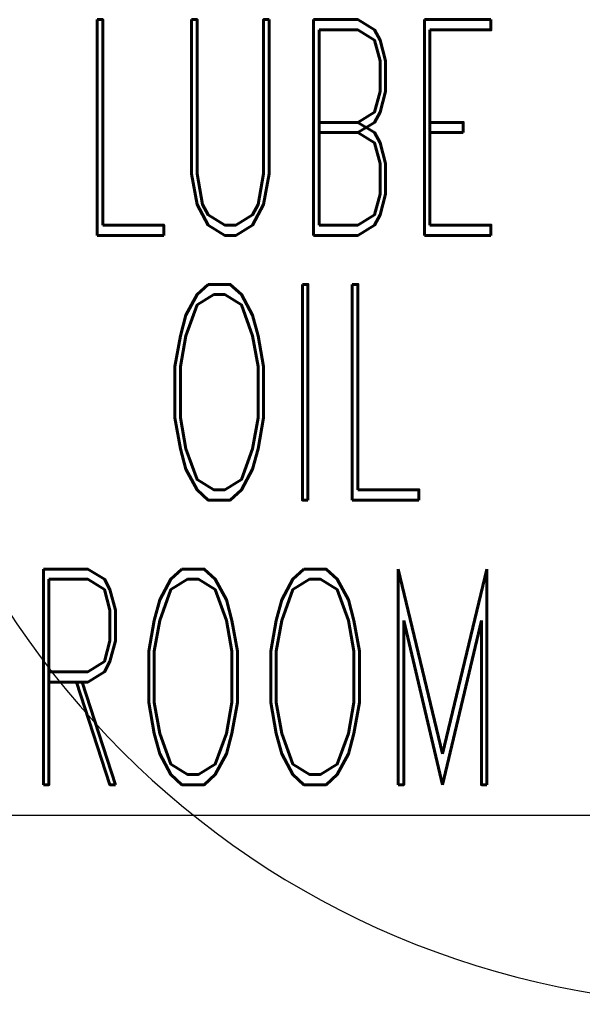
# Model space of a CAD drawing. Header units: inches. Extents: x -8998005 to 170525121, y -30058259 to 1575573.
# Tile 39 of 107: x -46663 to -38836, y 197369 to 211063. Entities that reach past the tile are written whole.
import ezdxf
from ezdxf.enums import TextEntityAlignment as Align

# ---------------------------------------------------------------- set-up
doc = ezdxf.new("R2010")
doc.units = ezdxf.units.IN
doc.header["$LTSCALE"] = 5
doc.header["$MEASUREMENT"] = 0
for name, color, linetype in [('CANAL', 4, 'Continuous'), ('DIM', 7, 'Continuous'), ('TCE-ME-ROAD', 244, 'Continuous'), ('Text', 6, 'Continuous')]:
    doc.layers.add(name, color=color, linetype=linetype)
doc.styles.add('M1', font='ROMAND.shx', dxfattribs={"height": 6250})

# ---------------------------------------------------------------- blocks, each defined once
blk = doc.blocks.new('BTG Road')
at = {"layer": 'TCE-ME-ROAD'}
blk.add_arc((2718144, 450888), 12000, 180, 270, dxfattribs=at)

msp = doc.modelspace()

# ---------------------------------------------------------------- linework, layer by layer
at = {"layer": 'CANAL', "color": 8}
msp.add_line((-597246, 200000), (1664920, 200000), dxfattribs=at)

# ---------------------------------------------------------------- block references
at = {"layer": 'DIM'}
msp.add_blockref('BTG Road', (-2754894, -241519), dxfattribs=at)

# ---------------------------------------------------------------- texts
at = {"layer": 'Text', "style": 'M1', "width": 0.6}
for s, p in [('LUBE', (-42884, 209563)), ('OIL', (-42884, 205882)), ('ROOM', (-43248, 201923))]:
    msp.add_text(s, height=3000, dxfattribs=at).set_placement(p, align=Align.MIDDLE_CENTER)

doc.saveas('drawing.dxf')
